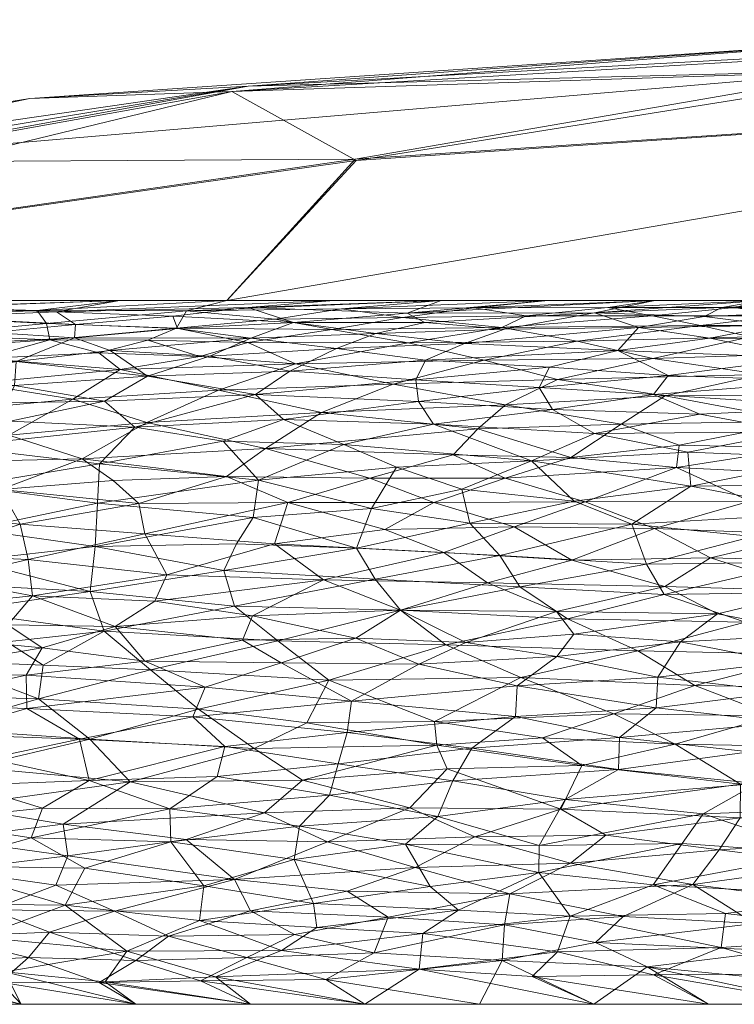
# Model space of a CAD drawing. Header units: millimetres. Extents: x -83 to 83, y 0 to 70.
# Tile 6 of 256: x -67.56 to -60.3, y 0 to 10. Entities that reach past the tile are written whole.
import ezdxf

# ---------------------------------------------------------------- set-up
doc = ezdxf.new("R2010")
doc.units = ezdxf.units.MM
doc.layers.add('A-GENM', color=13, linetype='Continuous')

# ---------------------------------------------------------------- blocks, each defined once
blk = doc.blocks.new('MODEL_FFAS1M21-609500BF0 - MODEL_FFAS1M21-609500BF0-474051-Preview')
at = {"layer": 'A-GENM', "lineweight": 9}
mesh = blk.add_polyface(dxfattribs=at)
corners = [(0, 0, 83.361), (28.511, 0, 78.333), (53.583, 0, 63.858), (72.192, 0, 41.68), (82.094, 0, 14.475), (82.094, 0, -14.475), (72.192, 0, -41.68), (53.583, 0, -63.858), (28.511, 0, -78.333), (0, 0, -83.361), (-28.511, 0, -78.333), (-53.583, 0, -63.858), (-72.192, 0, -41.68), (-82.094, 0, -14.475), (-82.094, 0, 14.475), (-72.192, 0, 41.68), (-53.583, 0, 63.858), (-28.511, 0, 78.333)]
mesh.append_faces([[corners[k] for k in face] for face in [(14, 0, 1)]], dxfattribs={"vtx0": -1, "vtx2": -1})
mesh.append_faces([[corners[k] for k in face] for face in [(0, 14, 15, 16)]], dxfattribs={"vtx0": -1, "vtx3": -1})
mesh.append_faces([[corners[k] for k in face] for face in [(17, 0, 16)]], dxfattribs={"vtx1": -1})
mesh.append_faces([[corners[k] for k in face] for face in [(11, 12, 3, 4)]], dxfattribs={"vtx1": -1, "vtx3": -1})
mesh.append_faces([[corners[k] for k in face] for face in [(7, 8, 9, 6)]], dxfattribs={"vtx2": -1})
mesh.append_faces([[corners[k] for k in face] for face in [(9, 10, 11, 4), (4, 5, 6, 9), (12, 13, 14, 3), (1, 2, 3, 14)]], dxfattribs={"vtx2": -1, "vtx3": -1})
mesh = blk.add_polyface(dxfattribs=at)
corners = [(60.096, -0.822, 57.717), (61.43, -0.891, 56.29), (61.711, -0.627, 56), (59.799, -0.245, 58.062), (58.235, 0, 58.314), (58.29, -0.255, 59.576), (61.603, -1.718, 56.044), (60.452, -1.568, 57.293), (60.24, -1.895, 57.494), (61.963, -1.434, 55.664), (60.722, -1.216, 57.031), (58.931, -0.982, 58.895), (59.267, -1.418, 58.528), (57.841, -1.45, 59.936), (58.679, -1.676, 59.101), (59.856, -0.544, 57.984), (61.725, 0, 54.155), (60.562, 0, 55.541), (61.186, -0.382, 56.589), (60.432, -0.577, -57.381), (60.388, -0.923, -57.404), (58.515, -0.705, -59.326), (61.123, -1.212, -56.601), (61.966, -0.894, -55.698), (62.06, -1.982, 55.519), (59.422, -1.532, -58.363), (59.002, -1.096, -58.816), (60.07, -2.241, -57.649), (59.026, -1.996, -58.733), (60.617, -1.934, -57.094), (60.828, -1.634, -56.89), (58.104, -1.358, -59.686), (61.121, -0.301, -56.665), (59.501, -0.309, -58.363), (59.399, 0, -56.927), (62.096, -0.533, -55.578), (60.562, 0, -55.541), (57.746, -0.26, -60.103), (58.615, -1.956, 59.146), (57.669, -1.153, 60.12), (62.351, -0.281, -55.31), (60.236, -2.236, 57.476), (58.235, 0, -58.314), (57.58, -0.862, 60.223), (59.399, 0, 56.927), (62.28, -1.613, -55.297), (58.128, -1.631, -59.645)]
mesh.append_faces([[corners[k] for k in face] for face in [(36, 32, 34), (44, 18, 17)]], dxfattribs={"vtx0": -1, "vtx1": -1})
mesh.append_faces([[corners[k] for k in face] for face in [(0, 1, 2), (3, 4, 5), (6, 7, 8), (9, 7, 6), (10, 11, 12), (12, 13, 14), (15, 11, 0), (19, 20, 21), (22, 20, 23), (24, 6, 8), (25, 26, 22), (27, 28, 29), (25, 29, 28), (29, 25, 30), (31, 26, 25), (32, 33, 34), (32, 35, 19), (22, 26, 20), (21, 20, 26), (19, 23, 20), (32, 19, 33), (19, 21, 33), (21, 37, 33), (8, 14, 38), (12, 14, 7), (10, 12, 7), (39, 12, 11), (9, 10, 7), (10, 1, 0), (36, 40, 32), (14, 8, 7), (38, 41, 8), (24, 8, 41), (15, 43, 11), (3, 5, 15), (18, 3, 15), (18, 44, 3), (15, 0, 2), (15, 2, 18), (10, 0, 11), (22, 30, 25), (45, 29, 30), (28, 46, 25)]], dxfattribs={"vtx0": -1, "vtx1": -1, "vtx2": -1})
mesh.append_faces([[corners[k] for k in face] for face in [(33, 42, 34)]], dxfattribs={"vtx0": -1, "vtx2": -1})
mesh.append_faces([[corners[k] for k in face] for face in [(16, 17, 18), (44, 4, 3)]], dxfattribs={"vtx1": -1, "vtx2": -1})
mesh = blk.add_polyface(dxfattribs=at)
corners = [(61.186, -0.382, 56.589), (61.711, -0.627, 56), (62.658, -0.445, 54.95), (61.963, -1.434, 55.664), (62.58, -1.123, 54.992), (60.722, -1.216, 57.031), (62.635, -0.807, 54.951), (63.539, -1.388, 53.862), (62.935, -1.7, 54.545), (61.43, -0.891, 56.29), (61.966, -0.894, -55.698), (60.432, -0.577, -57.381), (62.096, -0.533, -55.578), (60.828, -1.634, -56.89), (61.123, -1.212, -56.601), (62.285, -1.339, -55.311), (63.639, -1.626, -53.727), (63.388, -1.196, -54.054), (64.768, -1.472, -52.372), (62.28, -1.613, -55.297), (62.018, -2.08, -55.558), (60.617, -1.934, -57.094), (62.888, 0, -52.769), (64.051, 0, -51.383), (63.5, -0.356, -53.982), (61.725, 0, -54.155), (61.121, -0.301, -56.665), (62.351, -0.281, -55.31), (64.43, -1.651, 52.774), (64.448, -0.253, 52.854), (62.888, 0, 52.769), (63.956, -0.524, 53.428), (64.051, 0, 51.383), (63.31, -1.909, -54.094), (63.158, -2.269, -54.246), (63.101, -0.956, -54.405), (64.409, -2.123, -52.765), (64.714, -1.808, -52.414), (63.462, -0.719, -54.001), (60.562, 0, -55.541), (64.572, -1.023, -52.646), (61.603, -1.718, 56.044), (62.06, -1.982, 55.519), (63.596, -1.995, 53.752), (64.232, -1.15, 53.051), (63.815, -0.885, 53.572), (61.725, 0, 54.155), (64.54, -0.779, -52.703)]
mesh.append_faces([[corners[k] for k in face] for face in [(25, 27, 39)]], dxfattribs={"vtx0": -1, "vtx1": -1})
mesh.append_faces([[corners[k] for k in face] for face in [(0, 1, 2), (3, 4, 5), (6, 2, 1), (7, 3, 8), (5, 4, 9), (10, 11, 12), (13, 14, 15), (16, 17, 18), (19, 20, 21), (13, 15, 19), (26, 27, 12), (7, 8, 28), (2, 29, 30), (31, 29, 2), (6, 31, 2), (33, 34, 20), (15, 10, 35), (36, 34, 33), (20, 19, 33), (16, 33, 19), (37, 33, 16), (38, 12, 24), (10, 12, 38), (27, 24, 12), (35, 10, 38), (35, 40, 17), (8, 41, 42), (3, 7, 4), (43, 8, 42), (8, 43, 28), (44, 4, 7), (6, 4, 45), (25, 24, 27), (3, 41, 8), (6, 1, 9), (4, 6, 9), (6, 45, 31), (46, 0, 2), (4, 44, 45), (10, 15, 14), (16, 15, 17), (16, 19, 15), (35, 38, 47), (15, 35, 17)]], dxfattribs={"vtx0": -1, "vtx1": -1, "vtx2": -1})
mesh.append_faces([[corners[k] for k in face] for face in [(2, 30, 46)]], dxfattribs={"vtx0": -1, "vtx2": -1})
mesh.append_faces([[corners[k] for k in face] for face in [(22, 23, 24, 25), (32, 30, 29)]], dxfattribs={"vtx1": -1, "vtx2": -1})
mesh = blk.add_polyface(dxfattribs=at)
corners = [(65.865, -1.675, 50.97), (65.375, -1.267, 51.627), (64.43, -1.651, 52.774), (63.596, -1.995, 53.752), (65.069, -1.945, 51.963), (65.25, -0.474, 51.844), (64.767, -0.71, 52.429), (66.046, -0.693, 50.81), (64.448, -0.253, 52.854), (65.719, -0.239, 51.266), (66.376, -0.446, 50.397), (64.232, -1.15, 53.051), (63.539, -1.388, 53.862), (63.956, -0.524, 53.428), (66.468, -0.539, -50.268), (65.729, -0.851, -51.207), (64.897, -0.548, -52.279), (64.051, 0, -51.383), (65.214, 0, -49.997), (65.567, -0.279, -51.457), (67.19, -1.211, 49.247), (66.595, -0.947, 50.068), (65.213, -0.948, 51.855), (63.815, -0.885, 53.572), (66.748, -0.223, 49.92), (65.214, 0, 49.997), (64.051, 0, 51.383), (66.377, 0, 48.611), (65.687, -1.204, -51.234), (64.572, -1.023, -52.646), (64.768, -1.472, -52.372), (66.023, -1.65, -50.767), (66.031, -1.985, -50.731), (64.714, -1.808, -52.414), (66.896, -1.384, -49.631), (63.388, -1.196, -54.054), (67.094, -1.006, -49.393), (64.54, -0.779, -52.703), (63.5, -0.356, -53.982), (63.462, -0.719, -54.001), (66.688, -0.228, -50), (67.116, -1.829, 49.299), (67.067, -1.509, 49.39), (66.377, 0, -48.611), (63.639, -1.626, -53.727), (63.101, -0.956, -54.405)]
mesh.append_faces([[corners[k] for k in face] for face in [(25, 24, 27), (26, 9, 25)]], dxfattribs={"vtx0": -1, "vtx1": -1})
mesh.append_faces([[corners[k] for k in face] for face in [(0, 1, 2), (2, 3, 4), (5, 6, 7), (8, 5, 9), (10, 5, 7), (11, 12, 1), (8, 13, 5), (14, 15, 16), (1, 20, 21), (22, 21, 7), (5, 13, 6), (11, 22, 23), (1, 21, 22), (9, 5, 10), (24, 9, 10), (24, 25, 9), (9, 26, 8), (6, 23, 22), (23, 6, 13), (7, 6, 22), (28, 29, 15), (30, 28, 31), (31, 32, 33), (30, 31, 33), (34, 31, 28), (29, 30, 35), (15, 36, 28), (28, 30, 29), (29, 37, 15), (38, 16, 39), (16, 38, 19), (14, 19, 40), (16, 37, 39), (17, 19, 38), (40, 19, 18), (14, 16, 19), (0, 2, 4), (1, 12, 2), (41, 0, 4), (1, 0, 42), (22, 11, 1), (33, 44, 30), (15, 37, 16), (45, 37, 29)]], dxfattribs={"vtx0": -1, "vtx1": -1, "vtx2": -1})
mesh.append_faces([[corners[k] for k in face] for face in [(40, 18, 43)]], dxfattribs={"vtx0": -1, "vtx2": -1})
mesh.append_faces([[corners[k] for k in face] for face in [(17, 18, 19)]], dxfattribs={"vtx1": -1, "vtx2": -1})
mesh = blk.add_polyface(dxfattribs=at)
corners = [(66.896, -1.384, -49.631), (67.439, -1.69, -48.867), (66.023, -1.65, -50.767), (67.706, -0.33, -48.604), (69.295, -0.45, -46.301), (67.97, -0.681, -48.206), (68.209, -2.011, 47.761), (69.402, -1.863, 46.023), (68.305, -1.682, 47.65), (66.046, -0.693, 50.81), (66.595, -0.947, 50.068), (67.255, -0.734, 49.195), (67.094, -1.006, -49.393), (65.729, -0.851, -51.207), (66.468, -0.539, -50.268), (66.031, -1.985, -50.731), (68.666, -1.025, -47.182), (68.703, 0, -45.839), (69.866, 0, -44.453), (67.54, 0, -47.225), (68.453, -1.405, -47.459), (68.703, 0, 45.839), (67.54, 0, 47.225), (69.297, -0.38, 46.303), (69.866, 0, 44.453), (67.846, -0.958, 48.359), (68.329, -0.684, 47.696), (67.751, -0.225, 48.55), (68.258, -1.362, 47.742), (67.067, -1.509, 49.39), (67.19, -1.211, 49.247), (65.375, -1.267, 51.627), (67.116, -1.829, 49.299), (67.466, -0.475, 48.925), (66.748, -0.223, 49.92), (66.435, -2.259, 50.181), (69.414, -1.501, 46.034), (65.865, -1.675, 50.97), (69.045, -0.92, 46.633), (66.376, -0.446, 50.397), (66.377, 0, 48.611), (67.323, -1.992, -49.003), (65.687, -1.204, -51.234), (66.688, -0.228, -50), (66.377, 0, -48.611), (68.572, -1.865, -47.25), (68.089, -2.227, -47.914), (69.649, -0.782, -45.738)]
mesh.append_faces([[corners[k] for k in face] for face in [(0, 1, 2), (3, 4, 5), (6, 7, 8), (9, 10, 11), (12, 13, 14), (15, 2, 1), (12, 5, 16), (20, 12, 16), (1, 0, 20), (11, 25, 26), (22, 27, 23), (8, 28, 29), (28, 30, 29), (30, 31, 29), (6, 8, 32), (33, 27, 34), (33, 11, 26), (32, 35, 6), (28, 8, 36), (32, 8, 29), (30, 25, 10), (37, 32, 29), (25, 28, 38), (28, 25, 30), (25, 38, 26), (23, 33, 26), (39, 9, 11), (25, 11, 10), (39, 11, 33), (23, 27, 33), (33, 34, 39), (27, 40, 34), (41, 15, 1), (12, 0, 42), (5, 12, 14), (12, 20, 0), (3, 5, 14), (3, 43, 44), (3, 19, 4), (45, 41, 1), (41, 45, 46), (20, 45, 1), (5, 47, 16), (14, 43, 3)]], dxfattribs={"vtx0": -1, "vtx1": -1, "vtx2": -1})
mesh.append_faces([[corners[k] for k in face] for face in [(27, 22, 40)]], dxfattribs={"vtx0": -1, "vtx2": -1})
mesh.append_faces([[corners[k] for k in face] for face in [(17, 18, 4, 19), (21, 22, 23, 24), (44, 19, 3)]], dxfattribs={"vtx1": -1, "vtx2": -1})
mesh = blk.add_polyface(dxfattribs=at)
corners = [(64.641, -2.858, 52.427), (65.74, -2.996, 51.032), (65.174, -2.599, 51.783), (66.843, -2.692, 49.602), (66.031, -1.985, -50.731), (66.849, -2.274, -49.626), (65.55, -2.315, -51.326), (63.69, -4.002, 53.442), (65.374, -4.042, 51.355), (64.936, -3.69, 51.991), (66.698, -3.789, 49.692), (66.435, -2.259, 50.181), (64.143, -3.717, -52.961), (64.901, -3.468, -52.06), (65.293, -3.698, -51.54), (65.797, -2.92, -50.964), (64.23, -2.762, -52.937), (65.472, -2.618, -51.403), (64.188, -3.08, -52.965), (66.285, -3.485, -50.285), (66.585, -3.837, -49.832), (64.409, -2.123, -52.765), (64.714, -1.808, -52.414), (66.948, -2.692, -49.461), (64.472, -4.312, -52.387), (65.192, -3.947, -51.614), (66.184, -4.093, -50.291), (66.227, -3.398, 50.367), (64.418, -3.293, 52.669), (63.23, -3.651, 54.058), (65.069, -1.945, 51.963), (64.686, -2.276, 52.415), (67.116, -1.829, 49.299), (66.84, -4.194, 49.379), (63.948, -4.318, 53.022), (63.69, -4.002, -53.442), (65.672, -3.22, -51.103), (63.502, -3.455, -53.758), (63.31, -1.909, -54.094), (64.322, -2.444, -52.848), (63.158, -2.269, -54.246), (67.485, -3.005, -48.7), (63.32, -2.631, 54.031), (63.343, -2.871, 53.987), (63.596, -1.995, 53.752)]
mesh.append_faces([[corners[k] for k in face] for face in [(0, 1, 2), (1, 3, 2), (4, 5, 6), (7, 8, 9), (8, 10, 9), (11, 2, 3), (12, 13, 14), (15, 16, 17), (16, 15, 18), (19, 20, 14), (21, 22, 4), (23, 15, 17), (5, 17, 6), (24, 25, 26), (10, 27, 9), (28, 9, 27), (29, 7, 9), (1, 28, 27), (1, 0, 28), (11, 30, 31), (11, 32, 30), (10, 8, 33), (34, 8, 7), (28, 29, 9), (25, 35, 12), (36, 18, 15), (37, 18, 13), (12, 37, 13), (21, 38, 22), (12, 14, 25), (26, 25, 20), (24, 35, 25), (16, 39, 17), (6, 17, 39), (21, 6, 39), (6, 21, 4), (40, 21, 39), (19, 14, 13), (20, 25, 14), (36, 19, 13), (18, 36, 13), (36, 15, 41), (31, 42, 2), (42, 0, 2), (28, 0, 43), (11, 31, 2), (44, 31, 30)]], dxfattribs={"vtx0": -1, "vtx1": -1, "vtx2": -1})
mesh = blk.add_polyface(dxfattribs=at)
corners = [(68.495, -4.039, -47.114), (67.425, -4.148, -48.595), (67.678, -3.855, -48.333), (69.254, -2.143, -46.221), (68.089, -2.227, -47.914), (68.572, -1.865, -47.25), (65.797, -2.92, -50.964), (66.948, -2.692, -49.461), (67.485, -3.005, -48.7), (67.685, -3.68, 48.36), (67.318, -3.444, 48.896), (66.698, -3.789, 49.692), (68.421, -2.8, 47.392), (69.13, -2.551, 46.374), (68.049, -2.41, 47.957), (67.926, -4.25, 47.851), (68.186, -3.992, 47.575), (66.84, -4.194, 49.379), (67.489, -3.343, -48.669), (66.285, -3.485, -50.285), (65.672, -3.22, -51.103), (66.031, -1.985, -50.731), (67.323, -1.992, -49.003), (66.849, -2.274, -49.626), (68.807, -3.052, -46.811), (67.328, -3.619, -48.865), (66.585, -3.837, -49.832), (68.795, -3.372, -46.802), (68.696, -3.746, 46.899), (69.638, -3.883, 45.456), (67.366, -3.104, 48.857), (66.843, -2.692, 49.602), (65.74, -2.996, 51.032), (66.227, -3.398, 50.367), (68.838, -3.146, 46.756), (68.376, -3.49, 47.402), (66.435, -2.259, 50.181), (68.209, -2.011, 47.761), (69.449, -2.193, 45.924), (67.877, -2.498, -48.192), (65.472, -2.618, -51.403), (68.383, -2.743, -47.452), (68.986, -2.457, -46.594), (68.65, -3.745, -46.968), (66.184, -4.093, -50.291)]
mesh.append_faces([[corners[k] for k in face] for face in [(0, 1, 2), (3, 4, 5), (6, 7, 8), (9, 10, 11), (12, 13, 14), (15, 16, 17), (18, 19, 20), (21, 22, 23), (8, 24, 18), (23, 22, 4), (19, 25, 26), (24, 27, 18), (28, 16, 29), (11, 17, 16), (30, 12, 31), (16, 28, 9), (30, 32, 33), (32, 30, 31), (10, 33, 11), (34, 30, 35), (12, 14, 31), (14, 36, 31), (36, 14, 37), (34, 12, 30), (14, 38, 37), (4, 39, 23), (23, 7, 40), (8, 7, 41), (24, 8, 41), (8, 18, 20), (41, 39, 42), (25, 27, 43), (2, 26, 25), (42, 4, 3), (4, 42, 39), (41, 7, 39), (23, 39, 7), (19, 18, 25), (27, 25, 18), (2, 25, 43), (1, 26, 2), (43, 0, 2), (1, 44, 26), (9, 28, 35), (9, 35, 10), (16, 9, 11), (35, 30, 10), (30, 33, 10)]], dxfattribs={"vtx0": -1, "vtx1": -1, "vtx2": -1})
mesh = blk.add_polyface(dxfattribs=at)
corners = [(60.236, -2.236, 57.476), (58.615, -1.956, 59.146), (58.268, -2.305, 59.465), (62.104, -3.99, -55.28), (61.007, -4.243, -56.41), (60.47, -3.966, -57.069), (59.472, -3.553, 58.178), (60.188, -3.88, 57.387), (61.278, -3.591, 56.269), (60.617, -1.934, -57.094), (62.018, -2.08, -55.558), (60.07, -2.241, -57.649), (59.493, -4.201, -58.018), (58.244, -2.9, 59.45), (58.833, -3.209, 58.848), (59.898, -2.929, 57.782), (61.994, -3.916, 55.422), (60.7, -3.239, 56.918), (59.187, -4.188, 58.335), (59.606, -4.49, 57.788), (61.012, -4.162, 56.432), (58.118, -2.424, -59.604), (59.026, -1.996, -58.733), (60.847, -3.681, -56.723), (59.798, -3.476, -57.85), (61.077, -3.321, -56.508), (62.102, -3.531, -55.364), (59.766, -2.863, -57.923), (60.146, -2.564, -57.548), (61.465, -2.71, -56.127), (61.476, -2.385, -56.137), (61.522, -2.95, 56.048), (60.901, -2.643, 56.743), (62.06, -1.982, 55.519), (61.848, -2.426, 55.724), (58.838, -3.8, 58.785), (59.174, -2.61, 58.544), (57.503, -3.386, -60.136), (59.788, -3.172, -57.879), (57.304, -3.948, -60.251), (59.402, -3.758, -58.223), (61.929, -3.76, -55.527), (57.469, -3.668, -60.144), (61.093, -3.01, -56.511), (57.826, -2.899, -59.857), (58.714, -2.678, -59.001), (57.374, -3.511, 60.252)]
mesh.append_faces([[corners[k] for k in face] for face in [(0, 1, 2), (3, 4, 5), (6, 7, 8), (9, 10, 11), (12, 5, 4), (13, 14, 15), (8, 7, 16), (17, 14, 6), (18, 19, 20), (11, 21, 22), (23, 24, 25), (26, 23, 25), (27, 28, 29), (10, 30, 11), (31, 32, 15), (33, 0, 34), (8, 17, 6), (15, 14, 17), (35, 7, 6), (31, 15, 17), (15, 32, 36), (0, 36, 32), (0, 2, 36), (36, 13, 15), (16, 7, 20), (18, 20, 7), (18, 7, 35), (37, 38, 24), (12, 39, 40), (5, 12, 40), (40, 23, 5), (5, 23, 41), (24, 23, 40), (24, 40, 42), (24, 38, 25), (43, 25, 38), (27, 43, 38), (43, 27, 29), (38, 44, 27), (45, 27, 44), (28, 30, 29), (11, 30, 28), (21, 11, 28), (28, 27, 45), (0, 32, 34), (46, 35, 6), (28, 45, 21)]], dxfattribs={"vtx0": -1, "vtx1": -1, "vtx2": -1})
mesh = blk.add_polyface(dxfattribs=at)
corners = [(63.23, -3.651, 54.058), (61.994, -3.916, 55.422), (63.69, -4.002, 53.442), (61.522, -2.95, 56.048), (62.248, -2.705, 55.257), (60.901, -2.643, 56.743), (62.521, -2.923, -54.933), (61.093, -3.01, -56.511), (61.465, -2.71, -56.127), (62.966, -2.603, -54.446), (64.418, -3.293, 52.669), (62.466, -3.319, 54.968), (63.343, -2.871, 53.987), (62.478, -4.241, 54.776), (61.012, -4.162, 56.432), (62.805, -4.279, -54.386), (61.007, -4.243, -56.41), (62.104, -3.99, -55.28), (63.025, -3.674, -54.293), (63.502, -3.455, -53.758), (64.143, -3.717, -52.961), (62.505, -3.234, -54.93), (62.102, -3.531, -55.364), (61.077, -3.321, -56.508), (64.188, -3.08, -52.965), (63.32, -2.631, 54.031), (63.216, -2.392, 54.17), (61.848, -2.426, 55.724), (64.686, -2.276, 52.415), (63.948, -4.318, 53.022), (61.278, -3.591, 56.269), (60.7, -3.239, 56.918), (63.69, -4.002, -53.442), (64.472, -4.312, -52.387), (61.929, -3.76, -55.527), (60.847, -3.681, -56.723), (64.23, -2.762, -52.937), (61.476, -2.385, -56.137), (64.322, -2.444, -52.848), (62.018, -2.08, -55.558), (63.158, -2.269, -54.246), (62.06, -1.982, 55.519), (63.596, -1.995, 53.752), (64.641, -2.858, 52.427), (60.47, -3.966, -57.069)]
mesh.append_faces([[corners[k] for k in face] for face in [(0, 1, 2), (3, 4, 5), (6, 7, 8), (6, 8, 9), (0, 10, 11), (12, 11, 10), (13, 2, 1), (13, 1, 14), (15, 16, 17), (18, 19, 20), (21, 7, 6), (21, 22, 23), (24, 21, 6), (25, 26, 27), (26, 25, 28), (2, 13, 29), (30, 1, 0), (30, 0, 11), (31, 30, 11), (3, 11, 12), (27, 5, 4), (11, 3, 31), (4, 3, 12), (18, 32, 17), (15, 17, 32), (33, 15, 32), (34, 35, 22), (23, 7, 21), (36, 6, 9), (19, 22, 21), (9, 8, 37), (36, 9, 38), (37, 39, 40), (24, 19, 21), (17, 34, 18), (6, 36, 24), (38, 9, 40), (37, 40, 9), (25, 4, 12), (4, 25, 27), (41, 27, 26), (41, 26, 42), (28, 42, 26), (43, 25, 12), (18, 34, 22), (44, 34, 17), (19, 18, 22), (32, 18, 20)]], dxfattribs={"vtx0": -1, "vtx1": -1, "vtx2": -1})
mesh = blk.add_polyface(dxfattribs=at)
corners = [(66.345, -5.085, -49.505), (66.284, -4.778, -49.818), (67.552, -4.878, -48.013), (67.926, -4.25, 47.851), (69.232, -4.248, 45.942), (68.186, -3.992, 47.575), (66.923, -5.54, -48.265), (67.746, -5.229, -47.438), (68.453, -5.507, -46.11), (67.666, -5.78, -46.908), (68.86, -5.783, -45.132), (68.385, -6.017, -45.486), (68.062, -4.508, 47.529), (66.791, -4.648, 49.219), (68.03, -4.826, 47.371), (68.099, -5.266, 46.894), (69.234, -4.993, 45.458), (68.231, -5.666, 46.238), (66.747, -5.489, 48.567), (66.388, -5.86, 48.589), (67.469, -4.518, -48.362), (66.061, -4.363, -50.345), (67.425, -4.148, -48.595), (66.607, -5.319, -48.936), (67.653, -5.924, 46.716), (68.854, -5.862, 45.024), (66.694, -6.127, 47.748), (67.694, -6.11, 46.351), (66.765, -5.091, 48.933), (69.248, -5.568, 44.83), (69.268, -4.62, 45.686), (66.84, -4.194, 49.379), (68.505, -4.564, -46.856), (68.85, -4.995, -46.036), (66.266, -5.908, -48.687), (67.015, -6.147, -47.262), (66.184, -4.093, -50.291), (68.325, -4.317, -47.248), (68.495, -4.039, -47.114), (68.009, -6.305, -45.513), (69.27, -6.182, -43.822), (69.378, -4.196, -45.744), (69.367, -4.436, -45.643), (68.72, -6.115, 44.807), (68.673, -5.288, -46.025)]
mesh.append_faces([[corners[k] for k in face] for face in [(0, 1, 2), (3, 4, 5), (6, 7, 8), (9, 10, 11), (12, 13, 14), (15, 16, 14), (17, 18, 19), (2, 1, 20), (21, 22, 20), (23, 7, 6), (17, 24, 25), (26, 27, 24), (18, 15, 28), (19, 26, 24), (17, 29, 15), (14, 16, 30), (17, 15, 18), (12, 14, 30), (13, 28, 14), (15, 14, 28), (31, 13, 12), (19, 24, 17), (27, 25, 24), (21, 20, 1), (20, 32, 2), (7, 2, 33), (0, 2, 7), (2, 32, 33), (9, 6, 8), (34, 9, 35), (6, 9, 34), (35, 9, 11), (21, 36, 22), (20, 37, 32), (37, 22, 38), (39, 35, 11), (11, 40, 39), (37, 38, 41), (20, 22, 37), (37, 42, 32), (8, 10, 9), (29, 17, 25), (31, 12, 3), (4, 3, 12), (25, 27, 43), (7, 23, 0), (8, 7, 44), (33, 44, 7)]], dxfattribs={"vtx0": -1, "vtx1": -1, "vtx2": -1})
mesh = blk.add_polyface(dxfattribs=at)
corners = [(63.508, -6.123, 51.918), (63.533, -6.343, 51.509), (65.161, -6.195, 49.705), (63.156, -5.58, -53.057), (64, -5.342, -52.278), (65.059, -5.646, -50.628), (65.482, -4.405, 51.076), (66.84, -4.194, 49.379), (65.374, -4.042, 51.355), (63.984, -5.037, 52.559), (65.13, -5.324, 50.881), (65.185, -4.943, 51.133), (65.353, -4.676, 51.097), (64.135, -4.634, 52.641), (64.472, -4.312, -52.387), (64.97, -4.676, -51.583), (63.248, -4.588, -53.728), (66.345, -5.085, -49.505), (66.607, -5.319, -48.936), (65.457, -5.359, -50.426), (65.536, -6.238, -49.133), (64.493, -6.01, -50.864), (66.266, -5.908, -48.687), (62.903, -5.843, -53.046), (64.833, -5.096, -51.46), (66.694, -6.127, 47.748), (66.388, -5.86, 48.589), (64.266, -5.684, 51.586), (65.491, -5.72, 49.977), (64.876, -5.938, 50.482), (63.729, -5.457, 52.496), (66.747, -5.489, 48.567), (66.765, -5.091, 48.933), (66.791, -4.648, 49.219), (63.948, -4.318, 53.022), (63.353, -5.892, 52.443), (66.061, -4.363, -50.345), (63.35, -5.098, -53.274), (63.85, -4.823, -52.872), (66.923, -5.54, -48.265), (66.284, -4.778, -49.818), (63.763, -6.297, -51.307), (67.015, -6.147, -47.262), (66.184, -4.093, -50.291)]
mesh.append_faces([[corners[k] for k in face] for face in [(0, 1, 2), (3, 4, 5), (6, 7, 8), (9, 10, 11), (12, 6, 13), (14, 15, 16), (17, 18, 19), (20, 21, 22), (5, 21, 23), (19, 4, 24), (25, 26, 2), (10, 27, 28), (29, 26, 28), (27, 10, 30), (29, 28, 27), (31, 32, 10), (11, 10, 32), (33, 11, 32), (33, 7, 6), (13, 11, 12), (13, 6, 34), (8, 34, 6), (29, 27, 35), (29, 0, 2), (2, 26, 29), (9, 30, 10), (14, 36, 15), (24, 37, 38), (16, 15, 38), (4, 37, 24), (4, 19, 5), (22, 5, 39), (22, 21, 5), (17, 19, 24), (39, 5, 19), (40, 24, 15), (24, 38, 15), (24, 40, 17), (36, 40, 15), (41, 21, 20), (22, 42, 20), (14, 43, 36), (26, 31, 28), (10, 28, 31), (11, 33, 12), (33, 6, 12), (13, 9, 11), (39, 19, 18)]], dxfattribs={"vtx0": -1, "vtx1": -1, "vtx2": -1})
mesh = blk.add_polyface(dxfattribs=at)
corners = [(61.002, -6.179, -54.754), (59.321, -6.19, -56.554), (59.622, -5.924, -56.608), (59.525, -4.772, -57.727), (59.022, -4.495, -58.383), (60.543, -4.536, -56.785), (61.11, -4.831, -56.012), (58.141, -5.803, -58.273), (58.3, -6.048, -57.809), (57.626, -5.992, 58.554), (59.138, -6.064, 56.929), (59.692, -5.813, 56.672), (61.192, -4.471, 56.115), (61.012, -4.162, 56.432), (59.606, -4.49, 57.788), (59.328, -4.993, 57.794), (60.74, -5.261, 56.103), (61.34, -4.876, 55.732), (59.289, -5.551, 57.373), (58.183, -5.735, 58.307), (58.41, -5.052, -58.681), (60.142, -5.111, -56.861), (58.96, -5.358, -57.89), (60.886, -5.452, -55.774), (57.985, -4.824, -59.245), (59.611, -5.651, -56.937), (59.493, -4.201, -58.018), (61.007, -4.243, -56.41), (57.78, -6.25, 58.037), (59.378, -6.329, 56.271), (60.65, -5.993, 55.415), (61.719, -5.796, 54.477), (60.112, -4.751, 57.128), (58.849, -5.283, 58.066), (60.772, -5.606, 55.745), (59.187, -4.188, 58.335), (57.982, -4.474, 59.425), (57.703, -5.502, 59.015), (61.122, -6.192, 54.599), (57.958, -4.281, -59.524), (61.951, -4.511, -55.258), (61.815, -5.103, -55.044), (61.448, -5.891, -54.664), (60.861, -5.68, -55.568), (61.961, -5.552, -54.476), (57.729, -5.552, -58.943), (58.668, -4.735, 58.619)]
mesh.append_faces([[corners[k] for k in face] for face in [(0, 1, 2), (3, 4, 5), (5, 6, 3), (7, 2, 8), (9, 10, 11), (12, 13, 14), (15, 16, 17), (18, 19, 11), (20, 3, 21), (22, 21, 23), (24, 4, 3), (6, 21, 3), (7, 25, 2), (1, 8, 2), (5, 26, 27), (28, 29, 10), (30, 31, 11), (14, 32, 12), (15, 33, 16), (34, 18, 11), (35, 36, 14), (33, 37, 18), (16, 33, 18), (30, 11, 10), (34, 11, 31), (38, 10, 29), (16, 18, 34), (38, 30, 10), (26, 4, 39), (4, 26, 5), (6, 5, 40), (21, 6, 41), (23, 21, 41), (21, 22, 20), (42, 0, 2), (2, 25, 43), (25, 22, 23), (23, 44, 43), (25, 45, 22), (36, 46, 14), (46, 15, 32), (32, 15, 17), (12, 32, 17), (14, 46, 32), (27, 40, 5), (23, 43, 25), (2, 43, 42), (3, 20, 24)]], dxfattribs={"vtx0": -1, "vtx1": -1, "vtx2": -1})
mesh = blk.add_polyface(dxfattribs=at)
corners = [(62.536, -4.848, -54.405), (63.35, -5.098, -53.274), (61.815, -5.103, -55.044), (63.353, -5.892, 52.443), (61.719, -5.796, 54.477), (62.147, -6.04, 53.663), (60.65, -5.993, 55.415), (62.681, -4.558, 54.405), (64.135, -4.634, 52.641), (63.948, -4.318, 53.022), (61.192, -4.471, 56.115), (61.34, -4.876, 55.732), (62.805, -4.279, -54.386), (64.472, -4.312, -52.387), (63.248, -4.588, -53.728), (64, -5.342, -52.278), (62.627, -5.345, -53.913), (61.448, -5.891, -54.664), (62.624, -6.088, -53.034), (61.002, -6.179, -54.754), (62.36, -5.519, 54.054), (60.74, -5.261, 56.103), (60.772, -5.606, 55.745), (64.266, -5.684, 51.586), (63.729, -5.457, 52.496), (63.065, -5.233, 53.5), (62.987, -4.885, 53.857), (63.984, -5.037, 52.559), (62.478, -4.241, 54.776), (61.012, -4.162, 56.432), (61.927, -5.111, 54.912), (63.508, -6.123, 51.918), (64.876, -5.938, 50.482), (61.122, -6.192, 54.599), (61.951, -4.511, -55.258), (61.007, -4.243, -56.41), (61.11, -4.831, -56.012), (60.886, -5.452, -55.774), (61.961, -5.552, -54.476), (63.85, -4.823, -52.872), (63.156, -5.58, -53.057), (62.903, -5.843, -53.046), (60.861, -5.68, -55.568), (65.059, -5.646, -50.628), (64.493, -6.01, -50.864)]
mesh.append_faces([[corners[k] for k in face] for face in [(0, 1, 2), (3, 4, 5), (4, 6, 5), (7, 8, 9), (10, 11, 7), (12, 13, 14), (1, 15, 16), (17, 18, 19), (20, 21, 22), (23, 24, 20), (20, 24, 25), (8, 26, 27), (28, 29, 10), (7, 28, 10), (28, 7, 9), (7, 11, 26), (7, 26, 8), (30, 26, 11), (27, 26, 25), (30, 11, 21), (3, 5, 31), (20, 22, 4), (20, 4, 3), (20, 25, 30), (3, 23, 20), (31, 32, 3), (5, 6, 33), (34, 35, 12), (36, 0, 2), (16, 37, 2), (16, 38, 37), (12, 14, 34), (34, 0, 36), (39, 0, 14), (16, 15, 40), (16, 40, 38), (2, 1, 16), (1, 0, 39), (18, 17, 41), (17, 38, 41), (34, 14, 0), (41, 38, 40), (38, 17, 42), (43, 41, 40), (44, 18, 41), (27, 25, 24), (20, 30, 21), (26, 30, 25)]], dxfattribs={"vtx0": -1, "vtx1": -1, "vtx2": -1})
mesh = blk.add_polyface(dxfattribs=at)
corners = [(61.133, -6.993, -52.708), (62.412, -6.992, -51.189), (61.583, -7.078, -51.827), (62.282, -6.266, 53.149), (63.533, -6.343, 51.509), (63.508, -6.123, 51.918), (61.126, -6.56, -53.92), (62.095, -6.346, -53.226), (62.839, -6.542, -51.952), (63.763, -6.297, -51.307), (64.757, -6.505, -49.624), (62.946, -7.074, -50.183), (61.103, -7.148, -50.244), (61.002, -6.179, -54.754), (62.624, -6.088, -53.034), (64.493, -6.01, -50.864), (62.662, -6.874, -51.295), (63.613, -6.718, -50.571), (64.387, -6.854, -49.181), (61.895, -6.735, -52.618), (62.147, -6.04, 53.663), (60.97, -6.388, 54.435), (62.176, -6.47, 52.894), (61.484, -6.639, 53.332), (61.274, -6.875, 52.943), (63.039, -6.711, 51.305), (61.122, -6.192, 54.599), (63.434, -6.542, 51.222), (64.813, -6.431, 49.711), (64.339, -6.659, 49.8), (63.939, -6.812, 49.89), (62.634, -6.857, 51.384), (63.443, -6.925, 50.154), (61.718, -7.023, 51.901), (63.621, -7.021, 49.559), (63.67, -6.974, -49.688), (60.644, -6.893, -53.608), (61.103, -7.148, 50.244), (62.19, -7.148, 48.616), (64.29, -7.062, -48.506), (62.19, -7.148, -48.616), (63.278, -7.148, -46.989), (63.278, -7.148, 46.989)]
mesh.append_faces([[corners[k] for k in face] for face in [(40, 39, 41)]], dxfattribs={"vtx0": -1, "vtx1": -1})
mesh.append_faces([[corners[k] for k in face] for face in [(0, 1, 2), (3, 4, 5), (6, 7, 8), (8, 9, 10), (11, 12, 2), (13, 14, 7), (7, 14, 9), (14, 15, 9), (16, 17, 18), (16, 19, 17), (5, 20, 3), (3, 21, 22), (23, 24, 25), (3, 20, 26), (3, 26, 21), (22, 21, 23), (3, 22, 4), (27, 28, 4), (23, 27, 22), (4, 22, 27), (25, 29, 27), (23, 25, 27), (30, 25, 31), (25, 30, 29), (30, 31, 32), (32, 33, 34), (9, 8, 7), (19, 6, 8), (19, 8, 17), (10, 17, 8), (1, 16, 35), (36, 16, 0), (32, 31, 33), (31, 25, 24), (16, 36, 19), (11, 1, 35), (39, 11, 35), (39, 40, 11), (16, 18, 35), (2, 1, 11), (16, 1, 0), (33, 31, 24), (37, 34, 33)]], dxfattribs={"vtx0": -1, "vtx1": -1, "vtx2": -1})
mesh.append_faces([[corners[k] for k in face] for face in [(34, 37, 38)]], dxfattribs={"vtx0": -1, "vtx2": -1})
mesh.append_faces([[corners[k] for k in face] for face in [(40, 12, 11), (38, 42, 34)]], dxfattribs={"vtx1": -1, "vtx2": -1})
mesh = blk.add_polyface(dxfattribs=at)
corners = [(59.578, -6.567, 55.61), (60.97, -6.388, 54.435), (59.378, -6.329, 56.271), (61.484, -6.639, 53.332), (57.841, -7.148, -55.126), (58.971, -7.078, -54.781), (58.928, -7.148, -53.498), (61.126, -6.56, -53.92), (60.02, -6.397, -55.465), (62.095, -6.346, -53.226), (58.478, -6.886, 55.984), (59.874, -6.893, 54.467), (59.194, -6.756, 55.586), (59.423, -6.614, -55.674), (60.296, -7.078, -53.319), (61.895, -6.735, -52.618), (60.137, -6.778, -54.505), (61.583, -7.078, -51.827), (61.133, -6.993, -52.708), (59.385, -7.038, 54.497), (58.219, -6.464, -57.231), (57.924, -6.482, 57.496), (61.122, -6.192, 54.599), (61.274, -6.875, 52.943), (60.548, -6.766, 54.082), (61.002, -6.179, -54.754), (59.814, -6.993, -54.199), (60.644, -6.893, -53.608), (59.321, -6.19, -56.554), (58.345, -6.789, -56.393), (59.301, -6.893, -55.09), (60.605, -6.984, 53.346), (61.718, -7.023, 51.901), (58.458, -6.993, -55.657), (57.921, -6.906, -56.501), (60.015, -7.148, -51.871), (61.103, -7.148, -50.244), (57.815, -6.648, 57.268), (60.426, -7.078, 53.17), (57.841, -7.148, 55.126), (58.928, -7.148, 53.498), (60.015, -7.148, 51.871), (61.103, -7.148, 50.244)]
mesh.append_faces([[corners[k] for k in face] for face in [(4, 5, 6)]], dxfattribs={"vtx0": -1, "vtx1": -1})
mesh.append_faces([[corners[k] for k in face] for face in [(0, 1, 2), (0, 3, 1), (7, 8, 9), (10, 11, 12), (7, 13, 8), (6, 5, 14), (15, 16, 7), (17, 14, 18), (19, 11, 10), (20, 8, 13), (0, 2, 21), (1, 22, 2), (23, 3, 24), (0, 12, 24), (25, 9, 8), (13, 7, 16), (26, 27, 18), (28, 25, 8), (20, 28, 8), (29, 13, 16), (30, 16, 27), (23, 31, 32), (26, 5, 33), (5, 26, 14), (30, 26, 33), (26, 30, 27), (26, 18, 14), (34, 30, 33), (14, 17, 35), (29, 16, 30), (16, 15, 27), (24, 12, 11), (37, 12, 0), (24, 11, 23), (0, 24, 3), (31, 11, 19), (32, 31, 38), (11, 31, 23), (38, 31, 19), (40, 38, 19), (32, 38, 41)]], dxfattribs={"vtx0": -1, "vtx1": -1, "vtx2": -1})
mesh.append_faces([[corners[k] for k in face] for face in [(32, 41, 42)]], dxfattribs={"vtx0": -1, "vtx2": -1})
mesh.append_faces([[corners[k] for k in face] for face in [(35, 6, 14), (36, 35, 17), (39, 40, 19), (40, 41, 38)]], dxfattribs={"vtx1": -1, "vtx2": -1})
mesh = blk.add_polyface(dxfattribs=at)
corners = [(63.621, -7.021, 49.559), (63.278, -7.148, 46.989), (65.237, -7.076, 47.154), (66.536, -6.446, -47.347), (66.753, -6.615, -46.631), (65.728, -6.579, -48.156), (64.29, -7.062, -48.506), (65.864, -7.043, -46.438), (63.278, -7.148, -46.989), (64.961, -6.96, -48.04), (63.939, -6.812, 49.89), (65.208, -6.766, 48.361), (64.339, -6.659, 49.8), (64.813, -6.431, 49.711), (65.624, -6.583, 48.289), (66.257, -6.381, 47.875), (63.443, -6.925, 50.154), (64.777, -6.923, 48.428), (66.001, -6.989, 46.483), (67.182, -7.033, 44.559), (66.637, -6.639, 46.737), (65.955, -6.862, 47.027), (63.533, -6.343, 51.509), (65.161, -6.195, 49.705), (66.694, -6.127, 47.748), (63.434, -6.542, 51.222), (66.998, -6.77, 45.836), (64.365, -7.148, 45.361), (64.757, -6.505, -49.624), (63.763, -6.297, -51.307), (65.536, -6.238, -49.133), (65.241, -6.723, -48.439), (63.613, -6.718, -50.571), (67.015, -6.147, -47.262), (65.964, -6.866, -47.002), (67.285, -6.913, -44.916), (64.387, -6.854, -49.181), (66.99, -6.905, 45.383), (65.452, -7.148, 43.734), (66.54, -7.148, 42.106), (63.67, -6.974, -49.688), (65.452, -7.148, -43.734), (64.365, -7.148, -45.361), (67.377, -7.048, -44.19), (66.54, -7.148, -42.106), (66.254, -6.745, -46.98)]
mesh.append_faces([[corners[k] for k in face] for face in [(0, 1, 2), (3, 4, 5), (6, 7, 8), (6, 9, 7), (10, 11, 12), (13, 14, 15), (10, 16, 17), (17, 11, 10), (18, 2, 19), (15, 14, 20), (21, 11, 17), (22, 13, 23), (24, 23, 15), (14, 12, 11), (23, 13, 15), (12, 13, 25), (11, 26, 20), (13, 12, 14), (2, 17, 0), (11, 21, 26), (28, 29, 30), (3, 28, 30), (28, 31, 32), (33, 3, 30), (7, 34, 35), (34, 9, 36), (31, 34, 36), (17, 16, 0), (17, 18, 21), (37, 21, 18), (27, 19, 2), (17, 2, 18), (9, 6, 40), (9, 40, 36), (7, 9, 34), (32, 31, 36), (7, 43, 41), (4, 45, 5), (31, 28, 5), (28, 3, 5), (34, 31, 45), (5, 45, 31), (11, 20, 14)]], dxfattribs={"vtx0": -1, "vtx1": -1, "vtx2": -1})
mesh.append_faces([[corners[k] for k in face] for face in [(2, 1, 27), (43, 44, 41)]], dxfattribs={"vtx0": -1, "vtx2": -1})
mesh.append_faces([[corners[k] for k in face] for face in [(7, 41, 42, 8)]], dxfattribs={"vtx0": -1, "vtx3": -1})
mesh.append_faces([[corners[k] for k in face] for face in [(38, 39, 19, 27)]], dxfattribs={"vtx1": -1, "vtx2": -1})
mesh = blk.add_polyface(dxfattribs=at)
corners = [(67.251, -6.748, -45.533), (69.111, -6.623, -43.039), (68.476, -6.804, -43.482), (68.7, -6.684, 43.514), (69.225, -6.407, 43.413), (67.593, -6.527, 45.634), (66.998, -6.77, 45.836), (66.99, -6.905, 45.383), (67.845, -6.822, 44.399), (69.03, -6.414, -43.705), (68.009, -6.305, -45.513), (69.27, -6.182, -43.822), (68.564, -7.08, -42.148), (67.377, -7.048, -44.19), (68.67, -6.986, -42.452), (67.927, -6.558, -45.056), (66.536, -6.446, -47.347), (66.753, -6.615, -46.631), (66.254, -6.745, -46.98), (67.285, -6.913, -44.916), (66.637, -6.639, 46.737), (67.182, -7.033, 44.559), (68.476, -6.979, 42.801), (66.54, -7.148, 42.106), (68.529, -7.076, 42.226), (69.293, -7.01, 41.312), (68.784, -6.841, 42.862), (68.72, -6.115, 44.807), (67.608, -6.286, 46.145), (68.573, -6.303, 44.663), (65.955, -6.862, 47.027), (66.694, -6.127, 47.748), (66.257, -6.381, 47.875), (67.694, -6.11, 46.351), (65.964, -6.866, -47.002), (65.864, -7.043, -46.438), (67.015, -6.147, -47.262), (66.001, -6.989, 46.483), (67.627, -7.148, 40.479), (69.543, -7.077, -40.531), (67.627, -7.148, -40.479), (68.715, -7.148, -38.852), (66.54, -7.148, -42.106), (70.177, -7.018, 39.755), (68.715, -7.148, 38.852)]
mesh.append_faces([[corners[k] for k in face] for face in [(0, 1, 2), (3, 4, 5), (6, 7, 8), (9, 10, 11), (12, 13, 14), (9, 1, 15), (10, 15, 16), (1, 0, 15), (17, 0, 18), (2, 14, 19), (6, 5, 20), (7, 21, 22), (5, 6, 3), (21, 23, 24), (25, 22, 24), (25, 26, 22), (27, 28, 29), (6, 30, 7), (28, 31, 32), (32, 5, 28), (29, 5, 4), (33, 31, 28), (15, 0, 17), (10, 9, 15), (2, 19, 0), (34, 0, 19), (15, 17, 16), (35, 19, 13), (16, 36, 10), (21, 7, 37), (22, 26, 8), (25, 24, 38), (21, 24, 22), (12, 39, 40), (42, 13, 12), (19, 14, 13), (18, 0, 34), (3, 6, 8), (22, 8, 7), (3, 8, 26), (5, 29, 28), (32, 20, 5), (28, 27, 33)]], dxfattribs={"vtx0": -1, "vtx1": -1, "vtx2": -1})
mesh.append_faces([[corners[k] for k in face] for face in [(24, 23, 38), (39, 41, 40), (12, 40, 42), (43, 38, 44)]], dxfattribs={"vtx0": -1, "vtx2": -1})
mesh = blk.add_polyface(dxfattribs=at)
corners = [(0, -10, -50), (0, -9.93, -54.977), (0, -9.272, -66.686), (0, -8.075, -76.065), (0, -7.148, -80.261), (30.715, -7.148, -74.152), (56.753, -7.148, -56.753), (74.152, -7.148, -30.715), (80.261, -7.148), (74.152, -7.148, 30.715), (56.753, -7.148, 56.753), (30.715, -7.148, 74.152), (0, -7.148, 80.261), (0, -8.075, 76.065), (0, -9.272, 66.686), (0, -9.93, 54.977), (0, -10, 50), (21.694, -10, 45.048), (39.092, -10, 31.174), (48.746, -10, 11.126), (48.746, -10, -11.126), (39.092, -10, -31.174), (21.694, -10, -45.048), (8.626, -10, 48.031), (13.957, -7.148, 77.485), (8.626, -10, -48.031), (13.957, -7.148, -77.485), (19.323, -9.091, 65.812), (19.323, -9.091, -65.812), (39.015, -8.915, 58.39), (52.876, -9.33, 39.521), (39.015, -8.915, -58.39), (52.876, -9.33, -39.521), (11.263, -9.771, 58.167), (23.964, -9.752, 54.605), (30.393, -10, 38.111), (11.263, -9.771, -58.167), (23.964, -9.752, -54.605), (30.393, -10, -38.111), (41.03, -9.825, 41.03), (41.03, -9.825, -41.03), (65.403, -9.272, 13.009), (65.237, -9.325, -10.519), (32.261, -9.85, 47.483), (32.261, -9.85, -47.483), (47.178, -9.856, 32.433), (58.319, -9.502, 25.872), (43.919, -10, 21.15), (64.141, -8.569, 34.758), (65.452, -7.148, 43.734), (47.178, -9.856, -32.433), (58.914, -9.489, -24.96), (43.919, -10, -21.15), (64.149, -8.583, -34.527), (69.93, -8.549, -21.261), (77.206, -7.148, -15.357), (65.452, -7.148, -43.734), (55.943, -9.826, 15.364), (48.746, -10), (58.758, -9.789, 3.374), (67.452, -9.201, 1.18), (45.448, -9.28, 48.679), (45.448, -9.28, -48.679), (43.734, -7.148, 65.452), (43.734, -7.148, -65.452), (77.206, -7.148, 15.357), (56.182, -9.824, -14.662)]
mesh.append_faces([[corners[k] for k in face] for face in [(13, 24, 12)]], dxfattribs={"vtx0": -1})
mesh.append_faces([[corners[k] for k in face] for face in [(24, 27, 11), (2, 36, 1), (65, 60, 8), (18, 39, 35), (38, 40, 21), (5, 28, 26), (22, 44, 38), (56, 32, 6), (52, 66, 20)]], dxfattribs={"vtx0": -1, "vtx1": -1})
mesh.append_faces([[corners[k] for k in face] for face in [(37, 25, 36), (34, 33, 23), (15, 23, 33), (36, 25, 1), (46, 30, 45), (24, 13, 27), (30, 39, 45), (18, 45, 39), (11, 27, 29), (6, 32, 62), (10, 29, 61), (48, 49, 30), (33, 34, 27), (26, 28, 3), (50, 40, 32), (21, 40, 50), (36, 2, 28), (35, 39, 43), (41, 59, 60), (51, 53, 54), (31, 28, 5), (14, 33, 27), (29, 27, 34), (36, 28, 37), (32, 56, 53), (28, 31, 37), (44, 22, 37), (31, 62, 44), (30, 61, 39), (43, 29, 34), (44, 40, 38), (62, 32, 40), (46, 48, 30), (19, 59, 57), (47, 57, 46), (54, 55, 42), (43, 39, 61), (17, 43, 34), (31, 44, 37), (46, 57, 41), (45, 47, 46), (41, 9, 48), (41, 48, 46), (51, 50, 32), (51, 52, 50), (53, 51, 32), (66, 51, 42), (51, 66, 52), (54, 53, 7), (51, 54, 42), (59, 41, 57), (58, 66, 59), (60, 59, 42), (42, 8, 60), (10, 61, 30), (43, 61, 29), (44, 62, 40), (6, 62, 31), (60, 65, 41), (59, 66, 42)]], dxfattribs={"vtx0": -1, "vtx1": -1, "vtx2": -1})
mesh.append_faces([[corners[k] for k in face] for face in [(27, 13, 14), (37, 22, 25), (28, 2, 3), (34, 23, 17), (59, 19, 58), (45, 18, 47), (48, 9, 49), (54, 7, 55), (66, 58, 20)]], dxfattribs={"vtx0": -1, "vtx2": -1})
mesh.append_faces([[corners[k] for k in face] for face in [(31, 5, 64, 6), (29, 10, 63, 11)]], dxfattribs={"vtx0": -1, "vtx3": -1})
mesh.append_faces([[corners[k] for k in face] for face in [(14, 15, 33), (17, 35, 43), (47, 19, 57), (49, 10, 30), (52, 21, 50), (55, 8, 42), (56, 7, 53), (65, 9, 41)]], dxfattribs={"vtx1": -1, "vtx2": -1})
mesh.append_faces([[corners[k] for k in face] for face in [(15, 16, 23), (25, 0, 1), (3, 4, 26)]], dxfattribs={"vtx2": -1})

msp = doc.modelspace()

# ---------------------------------------------------------------- block references
at = {"layer": 'A-GENM', "lineweight": 9, "rotation": 180}
msp.add_blockref('MODEL_FFAS1M21-609500BF0 - MODEL_FFAS1M21-609500BF0-474051-Preview', (0, 0), dxfattribs=at)

doc.saveas('drawing.dxf')
